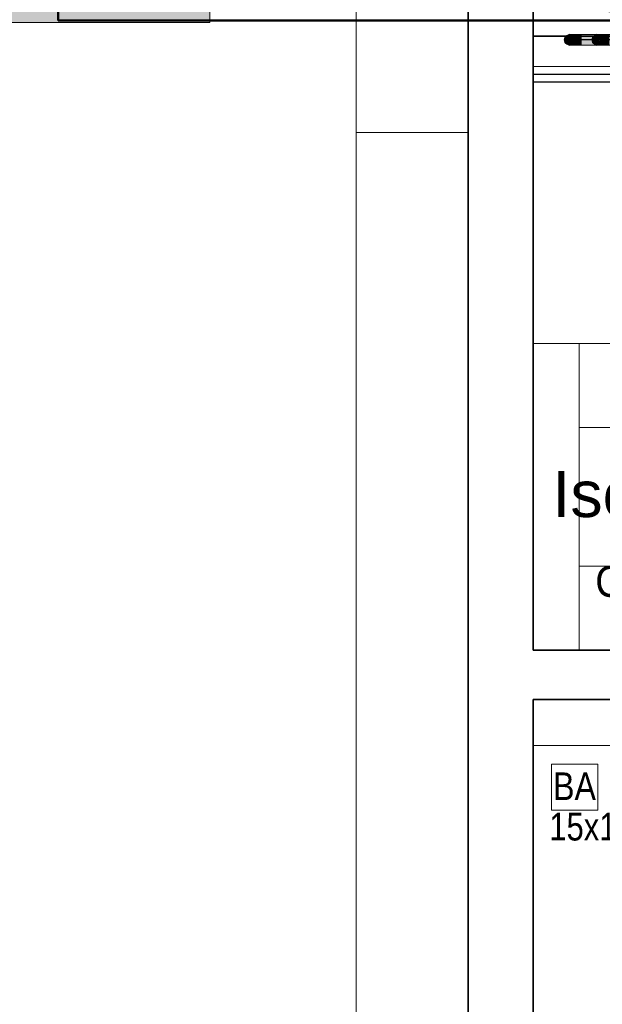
# Model space of a CAD drawing. Extents: x -297 to 573, y -46 to 548.
# Tile 11 of 188: x -72 to -34, y 170 to 234. Entities that reach past the tile are written whole.
import ezdxf
from ezdxf.lldxf.tags import DXFTag

# ---------------------------------------------------------------- set-up
doc = ezdxf.new("R2010")
doc.units = 0
doc.linetypes.add('_Hiddenline_', pattern=[3, 2, -1])
doc.layers.get('0').update_dxf_attribs({"lineweight": 35})
for name, color, linetype, lineweight in [('5_EG-BESTAND', 7, 'Continuous', 25), ('5_EG-HLSE', 7, 'Continuous', 25), ('5_EG-NEU', 7, 'Continuous', 25), ('H_Heizkoerpertext', 7, 'Continuous', 35)]:
    doc.layers.add(name, color=color, linetype=linetype, lineweight=lineweight)
for name, color, linetype, lineweight, true_color in [('A_Vorwand', 1, 'Continuous', 25, 0xff0000), ('A_Wandschlitz', 1, 'Continuous', 35, 0xff0000), ('H_Heizkoerper', 1, 'Continuous', 35, 0xff0000), ('H_Heizkoerperflaeche', 7, 'Continuous', 35, 0xc0c0c0), ('H_Ruecklauf', 5, 'Continuous', 35, 0x0000ff), ('H_Ruecklauf_Beschriftung_EG', 5, 'Continuous', 18, 0x0000ff), ('H_Vorlauf', 1, 'Continuous', 35, 0xff0000), ('Rohrleitung', 1, 'Continuous', 5, 0xff0000), ('Rohrleitung-Shading', 1, 'Continuous', 5, 0xff0000), ('X_Geometrie-A07ALD4P1N', 3, 'Continuous', 50, 0x00ff00), ('X_Text', 2, 'Continuous', 35, 0xffff00)]:
    doc.layers.add(name, color=color, linetype=linetype, lineweight=lineweight, true_color=true_color)
doc.styles.get("Standard").update_dxf_attribs({"font": 'arial.ttf'})
tags = doc.linetypes.add('PUNKT2_S9', pattern=[0.0005, 0, -0.0005]).pattern_tags.tags
tags[6:7] = [DXFTag(74, 4), DXFTag(75, 0), DXFTag(340, '0'), DXFTag(46, 1.0), DXFTag(50, 0.0), DXFTag(44, 0.0), DXFTag(45, 0.0)]
tags[4:5] = [DXFTag(74, 4), DXFTag(75, 0), DXFTag(340, '0'), DXFTag(46, 1.0), DXFTag(50, 0.0), DXFTag(44, 0.0), DXFTag(45, 0.0)]
tags = doc.linetypes.add('STRICHPUNKT2', pattern=[12.7, 6.35, -3.175, 0, -3.175]).pattern_tags.tags
tags[10:11] = [DXFTag(74, 4), DXFTag(75, 0), DXFTag(340, '0'), DXFTag(46, 0.0), DXFTag(50, 0.0), DXFTag(44, 0.0), DXFTag(45, 0.0)]
tags[8:9] = [DXFTag(74, 4), DXFTag(75, 0), DXFTag(340, '0'), DXFTag(46, 0.0), DXFTag(50, 0.0), DXFTag(44, 0.0), DXFTag(45, 0.0)]
tags[6:7] = [DXFTag(74, 4), DXFTag(75, 0), DXFTag(340, '0'), DXFTag(46, 0.0), DXFTag(50, 0.0), DXFTag(44, 0.0), DXFTag(45, 0.0)]
tags[4:5] = [DXFTag(74, 4), DXFTag(75, 0), DXFTag(340, '0'), DXFTag(46, 0.0), DXFTag(50, 0.0), DXFTag(44, 0.0), DXFTag(45, 0.0)]

# ---------------------------------------------------------------- blocks, each defined once
blk = doc.blocks.new('Shading-A07ALD3V1N', base_point=(-35.408, 232.694))
at = {"layer": 'Rohrleitung-Shading', "color": 16, "true_color": 0x8b0000}
for points in [[(-36.156, 233.019), (-36.157, 233.031), (-36.168, 233.031)], [(-36.057, 232.943), (-36.142, 233.031), (-36.157, 233.031)], [(-36.076, 232.96), (-36.088, 232.96), (-36.157, 233.031)], [(-36.145, 233.019), (-36.156, 233.019), (-36.157, 233.031)], [(-36.088, 232.96), (-36.145, 233.019), (-36.156, 233.019)], [(-36.088, 232.96), (-36.097, 232.96), (-36.156, 233.019)], [(-35.831, 232.694), (-36.088, 232.96), (-36.097, 232.96)], [(-36.069, 232.943), (-36.076, 232.96), (-36.088, 232.96)], [(-36.012, 232.882), (-35.998, 232.882), (-36.088, 232.96)], [(-36.057, 232.943), (-36.069, 232.943), (-36.076, 232.96)], [(-35.998, 232.882), (-36.057, 232.943), (-36.069, 232.943)], [(-35.831, 232.694), (-35.817, 232.694), (-36.012, 232.882)], [(-35.817, 232.694), (-36.012, 232.882), (-35.998, 232.882)], [(-36.168, 232.357), (-36.142, 232.357), (-35.831, 232.694)], [(-36.142, 232.357), (-35.831, 232.694), (-35.817, 232.694)]]:
    blk.add_solid(points, dxfattribs=at)
at = {"layer": 'Rohrleitung-Shading', "color": 14, "true_color": 0xa20000}
for points in [[(-36.057, 232.943), (-36.066, 233.031), (-36.142, 233.031)], [(-35.99, 232.943), (-36.057, 232.943), (-36.066, 233.031)], [(-35.897, 232.835), (-35.99, 232.943), (-36.057, 232.943)], [(-35.966, 232.882), (-35.998, 232.882), (-36.057, 232.943)], [(-35.925, 232.835), (-35.966, 232.882), (-35.998, 232.882)], [(-35.862, 232.795), (-35.914, 232.795), (-35.998, 232.882)], [(-35.897, 232.835), (-35.925, 232.835), (-35.966, 232.882)], [(-36.142, 232.357), (-36.066, 232.357), (-35.831, 232.679)], [(-36.066, 232.357), (-35.831, 232.679), (-35.787, 232.679)], [(-35.862, 232.795), (-35.897, 232.835), (-35.925, 232.835)], [(-35.815, 232.741), (-35.862, 232.795), (-35.914, 232.795)], [(-35.862, 232.741), (-35.815, 232.741), (-35.914, 232.795)], [(-35.817, 232.694), (-35.775, 232.694), (-35.862, 232.741)], [(-35.775, 232.694), (-35.862, 232.741), (-35.815, 232.741)], [(-35.831, 232.679), (-35.787, 232.679), (-35.817, 232.694)], [(-35.787, 232.679), (-35.775, 232.694), (-35.817, 232.694)]]:
    blk.add_solid(points, dxfattribs=at)
at = {"layer": 'Rohrleitung-Shading', "color": 12, "true_color": 0xb60000}
for points in [[(-35.897, 232.835), (-35.946, 233.031), (-36.066, 233.031)], [(-35.807, 232.835), (-35.897, 232.835), (-35.946, 233.031)], [(-36.066, 232.357), (-35.946, 232.357), (-35.815, 232.647)], [(-35.946, 232.357), (-35.815, 232.647), (-35.74, 232.647)], [(-35.759, 232.767), (-35.807, 232.835), (-35.897, 232.835)], [(-35.816, 232.795), (-35.862, 232.795), (-35.897, 232.835)], [(-35.798, 232.767), (-35.816, 232.795), (-35.862, 232.795)], [(-35.74, 232.741), (-35.815, 232.741), (-35.862, 232.795)], [(-35.759, 232.767), (-35.798, 232.767), (-35.816, 232.795)], [(-35.718, 232.709), (-35.74, 232.741), (-35.815, 232.741)], [(-35.718, 232.709), (-35.787, 232.709), (-35.815, 232.741)], [(-35.815, 232.647), (-35.74, 232.647), (-35.787, 232.679)], [(-35.74, 232.741), (-35.759, 232.767), (-35.798, 232.767)], [(-35.707, 232.694), (-35.718, 232.709), (-35.787, 232.709)], [(-35.775, 232.694), (-35.707, 232.694), (-35.787, 232.709)], [(-35.718, 232.679), (-35.787, 232.679), (-35.775, 232.694)], [(-35.74, 232.647), (-35.718, 232.679), (-35.787, 232.679)], [(-35.718, 232.679), (-35.707, 232.694), (-35.775, 232.694)]]:
    blk.add_solid(points, dxfattribs=at)
at = {"layer": 'Rohrleitung-Shading', "color": 12, "true_color": 0xc70000}
for points in [[(-35.759, 232.767), (-35.788, 233.031), (-35.946, 233.031)], [(-35.656, 232.767), (-35.759, 232.767), (-35.788, 233.031)], [(-35.946, 232.357), (-35.788, 232.357), (-35.779, 232.593)], [(-35.788, 232.357), (-35.779, 232.593), (-35.67, 232.593)], [(-35.779, 232.593), (-35.67, 232.593), (-35.74, 232.647)], [(-35.635, 232.725), (-35.656, 232.767), (-35.759, 232.767)], [(-35.684, 232.741), (-35.74, 232.741), (-35.759, 232.767)], [(-35.682, 232.725), (-35.684, 232.741), (-35.74, 232.741)], [(-35.627, 232.709), (-35.718, 232.709), (-35.74, 232.741)], [(-35.643, 232.647), (-35.74, 232.647), (-35.718, 232.679)], [(-35.67, 232.593), (-35.643, 232.647), (-35.74, 232.647)], [(-35.62, 232.694), (-35.627, 232.709), (-35.718, 232.709)], [(-35.707, 232.694), (-35.62, 232.694), (-35.718, 232.709)], [(-35.627, 232.679), (-35.718, 232.679), (-35.62, 232.694)], [(-35.718, 232.679), (-35.62, 232.694), (-35.707, 232.694)], [(-35.643, 232.647), (-35.627, 232.679), (-35.718, 232.679)], [(-35.635, 232.725), (-35.682, 232.725), (-35.684, 232.741)], [(-35.627, 232.709), (-35.635, 232.725), (-35.682, 232.725)]]:
    blk.add_solid(points, dxfattribs=at)
at = {"layer": 'Rohrleitung-Shading', "color": 12, "true_color": 0xd30000}
for points in [[(-35.635, 232.725), (-35.605, 233.031), (-35.788, 233.031)], [(-35.526, 232.725), (-35.635, 232.725), (-35.605, 233.031)], [(-35.788, 232.357), (-35.605, 232.357), (-35.713, 232.507)], [(-35.713, 232.507), (-35.566, 232.507), (-35.67, 232.593)], [(-35.605, 232.357), (-35.713, 232.507), (-35.566, 232.507)], [(-35.544, 232.593), (-35.67, 232.593), (-35.518, 232.694)], [(-35.67, 232.593), (-35.518, 232.694), (-35.62, 232.694)], [(-35.566, 232.507), (-35.544, 232.593), (-35.67, 232.593)], [(-35.52, 232.702), (-35.526, 232.725), (-35.635, 232.725)], [(-35.558, 232.709), (-35.627, 232.709), (-35.635, 232.725)], [(-35.572, 232.702), (-35.558, 232.709), (-35.627, 232.709)], [(-35.62, 232.694), (-35.518, 232.694), (-35.627, 232.709)], [(-35.52, 232.702), (-35.572, 232.702), (-35.558, 232.709)], [(-35.518, 232.694), (-35.52, 232.702), (-35.572, 232.702)]]:
    blk.add_solid(points, dxfattribs=at)
at = {"layer": 'Rohrleitung-Shading', "color": 12, "true_color": 0xd90000}
for points in [[(-35.52, 232.702), (-35.408, 233.031), (-35.605, 233.031)], [(-35.408, 232.702), (-35.52, 232.702), (-35.408, 233.031)], [(-35.605, 232.357), (-35.408, 232.357), (-35.518, 232.694)], [(-35.408, 232.694), (-35.408, 232.702), (-35.52, 232.702)], [(-35.518, 232.694), (-35.408, 232.694), (-35.52, 232.702)], [(-35.408, 232.357), (-35.518, 232.694), (-35.408, 232.694)]]:
    blk.add_solid(points, dxfattribs=at)
blk = doc.blocks.new('Shading-A07ALD3X1N', base_point=(-35.408, 233.031))
at = {"layer": 'Rohrleitung-Shading', "color": 12, "true_color": 0xd90000}
for points in [[(-35.408, 232.694), (-28.973, 232.694), (-35.408, 233.031)], [(-28.973, 232.694), (-35.408, 233.031), (-28.973, 233.031)], [(-35.408, 232.357), (-28.973, 232.357), (-35.408, 232.694)], [(-28.973, 232.357), (-35.408, 232.694), (-28.973, 232.694)]]:
    blk.add_solid(points, dxfattribs=at)
blk = doc.blocks.new('Shading-A07ALD3Z1N', base_point=(-33.608, 232.694))
at = {"layer": 'Rohrleitung-Shading', "color": 16, "true_color": 0x8b0000}
for points in [[(-34.356, 233.019), (-34.342, 233.031), (-34.368, 233.031)], [(-34.33, 233.019), (-34.356, 233.019), (-34.342, 233.031)], [(-34.198, 232.882), (-34.33, 233.019), (-34.356, 233.019)], [(-34.198, 232.882), (-34.219, 232.882), (-34.356, 233.019)], [(-34.114, 232.795), (-34.198, 232.882), (-34.219, 232.882)], [(-34.132, 232.795), (-34.114, 232.795), (-34.219, 232.882)], [(-34.368, 232.357), (-34.342, 232.357), (-34.031, 232.694)], [(-34.342, 232.357), (-34.031, 232.694), (-34.017, 232.694)], [(-34.031, 232.694), (-34.017, 232.694), (-34.132, 232.795)], [(-34.017, 232.694), (-34.132, 232.795), (-34.114, 232.795)]]:
    blk.add_solid(points, dxfattribs=at)
at = {"layer": 'Rohrleitung-Shading', "color": 14, "true_color": 0xa20000}
for points in [[(-34.198, 232.882), (-34.266, 233.031), (-34.342, 233.031)], [(-34.137, 232.882), (-34.198, 232.882), (-34.266, 233.031)], [(-34.062, 232.795), (-34.137, 232.882), (-34.198, 232.882)], [(-34.062, 232.795), (-34.114, 232.795), (-34.198, 232.882)], [(-34.342, 232.357), (-34.266, 232.357), (-34.031, 232.679)], [(-34.266, 232.357), (-34.031, 232.679), (-33.987, 232.679)], [(-34.015, 232.741), (-34.062, 232.795), (-34.114, 232.795)], [(-34.015, 232.741), (-34.062, 232.741), (-34.114, 232.795)], [(-33.987, 232.709), (-34.015, 232.741), (-34.062, 232.741)], [(-34.031, 232.709), (-33.987, 232.709), (-34.062, 232.741)], [(-34.017, 232.694), (-33.975, 232.694), (-34.031, 232.709)], [(-33.975, 232.694), (-34.031, 232.709), (-33.987, 232.709)], [(-34.031, 232.679), (-33.987, 232.679), (-34.017, 232.694)], [(-33.987, 232.679), (-33.975, 232.694), (-34.017, 232.694)]]:
    blk.add_solid(points, dxfattribs=at)
at = {"layer": 'Rohrleitung-Shading', "color": 12, "true_color": 0xb60000}
for points in [[(-34.062, 232.795), (-34.146, 233.031), (-34.266, 233.031)], [(-33.979, 232.795), (-34.062, 232.795), (-34.146, 233.031)], [(-34.266, 232.357), (-34.146, 232.357), (-34.015, 232.647)], [(-34.146, 232.357), (-34.015, 232.647), (-33.94, 232.647)], [(-33.94, 232.741), (-33.979, 232.795), (-34.062, 232.795)], [(-33.94, 232.741), (-34.015, 232.741), (-34.062, 232.795)], [(-33.918, 232.709), (-33.94, 232.741), (-34.015, 232.741)], [(-33.918, 232.709), (-33.987, 232.709), (-34.015, 232.741)], [(-34.015, 232.647), (-33.94, 232.647), (-33.987, 232.679)], [(-33.907, 232.694), (-33.918, 232.709), (-33.987, 232.709)], [(-33.975, 232.694), (-33.907, 232.694), (-33.987, 232.709)], [(-33.918, 232.679), (-33.987, 232.679), (-33.975, 232.694)], [(-33.94, 232.647), (-33.918, 232.679), (-33.987, 232.679)], [(-33.918, 232.679), (-33.907, 232.694), (-33.975, 232.694)]]:
    blk.add_solid(points, dxfattribs=at)
at = {"layer": 'Rohrleitung-Shading', "color": 12, "true_color": 0xc70000}
for points in [[(-33.94, 232.741), (-33.988, 233.031), (-34.146, 233.031)], [(-33.843, 232.741), (-33.94, 232.741), (-33.988, 233.031)], [(-34.146, 232.357), (-33.988, 232.357), (-33.979, 232.593)], [(-33.988, 232.357), (-33.979, 232.593), (-33.87, 232.593)], [(-33.979, 232.593), (-33.87, 232.593), (-33.94, 232.647)], [(-33.827, 232.709), (-33.843, 232.741), (-33.94, 232.741)], [(-33.827, 232.709), (-33.918, 232.709), (-33.94, 232.741)], [(-33.843, 232.647), (-33.94, 232.647), (-33.82, 232.694)], [(-33.94, 232.647), (-33.82, 232.694), (-33.907, 232.694)], [(-33.87, 232.593), (-33.843, 232.647), (-33.94, 232.647)], [(-33.82, 232.694), (-33.827, 232.709), (-33.918, 232.709)], [(-33.907, 232.694), (-33.82, 232.694), (-33.918, 232.709)]]:
    blk.add_solid(points, dxfattribs=at)
at = {"layer": 'Rohrleitung-Shading', "color": 12, "true_color": 0xd30000}
for points in [[(-33.827, 232.709), (-33.805, 233.031), (-33.988, 233.031)], [(-33.722, 232.709), (-33.827, 232.709), (-33.805, 233.031)], [(-33.988, 232.357), (-33.805, 232.357), (-33.82, 232.694)], [(-33.718, 232.694), (-33.722, 232.709), (-33.827, 232.709)], [(-33.82, 232.694), (-33.718, 232.694), (-33.827, 232.709)], [(-33.805, 232.357), (-33.82, 232.694), (-33.718, 232.694)]]:
    blk.add_solid(points, dxfattribs=at)
at = {"layer": 'Rohrleitung-Shading', "color": 12, "true_color": 0xd90000}
for points in [[(-33.718, 232.694), (-33.608, 232.694), (-33.805, 233.031)], [(-33.608, 232.694), (-33.805, 233.031), (-33.608, 233.031)], [(-33.805, 232.357), (-33.608, 232.357), (-33.718, 232.694)], [(-33.608, 232.357), (-33.718, 232.694), (-33.608, 232.694)]]:
    blk.add_solid(points, dxfattribs=at)
blk = doc.blocks.new('Shading-A07ALD4F1N', base_point=(-34.031, 232.694))
at = {"layer": 'Rohrleitung-Shading', "color": 1, "true_color": 0xff0000}
for points in [[(-34.242, 232.781), (-34.694, 232.781), (-34.438, 232.863)], [(-34.694, 232.781), (-34.438, 232.863), (-34.66, 232.863)], [(-34.438, 232.863), (-34.66, 232.863), (-34.606, 232.933)], [(-34.342, 232.933), (-34.606, 232.933), (-34.412, 232.986)], [(-34.606, 232.933), (-34.412, 232.986), (-34.537, 232.986)], [(-34.031, 232.694), (-34.342, 232.933), (-34.606, 232.933)], [(-34.412, 232.986), (-34.537, 232.986), (-34.455, 233.02)], [(-34.281, 233.02), (-34.455, 233.02), (-34.368, 233.031)], [(-34.031, 232.694), (-34.281, 233.02), (-34.455, 233.02)], [(-34.2, 232.986), (-34.255, 232.986), (-34.281, 233.02)], [(-34.214, 232.933), (-34.2, 232.986), (-34.255, 232.986)], [(-34.13, 232.933), (-34.214, 232.933), (-34.2, 232.986)], [(-34.031, 232.694), (-34.13, 232.933), (-34.214, 232.933)], [(-34.076, 232.863), (-34.101, 232.863), (-34.13, 232.933)], [(-34.067, 232.781), (-34.076, 232.863), (-34.101, 232.863)], [(-34.043, 232.781), (-34.067, 232.781), (-34.076, 232.863)], [(-34.031, 232.694), (-34.705, 232.694), (-34.694, 232.781)], [(-34.694, 232.607), (-34.031, 232.694), (-34.705, 232.694)], [(-34.031, 232.694), (-34.242, 232.781), (-34.694, 232.781)], [(-34.242, 232.607), (-34.694, 232.607), (-34.031, 232.694)], [(-34.66, 232.526), (-34.242, 232.607), (-34.694, 232.607)], [(-34.438, 232.526), (-34.66, 232.526), (-34.242, 232.607)], [(-34.606, 232.456), (-34.438, 232.526), (-34.66, 232.526)], [(-34.342, 232.456), (-34.606, 232.456), (-34.031, 232.694)], [(-34.537, 232.402), (-34.342, 232.456), (-34.606, 232.456)], [(-34.412, 232.402), (-34.537, 232.402), (-34.342, 232.456)], [(-34.455, 232.369), (-34.412, 232.402), (-34.537, 232.402)], [(-34.281, 232.369), (-34.455, 232.369), (-34.031, 232.694)], [(-34.368, 232.357), (-34.281, 232.369), (-34.455, 232.369)], [(-34.281, 232.369), (-34.2, 232.402), (-34.255, 232.402)], [(-34.2, 232.402), (-34.255, 232.402), (-34.13, 232.456)], [(-34.255, 232.402), (-34.13, 232.456), (-34.214, 232.456)], [(-34.13, 232.456), (-34.214, 232.456), (-34.031, 232.694)], [(-34.13, 232.456), (-34.076, 232.526), (-34.101, 232.526)], [(-34.076, 232.526), (-34.101, 232.526), (-34.043, 232.607)], [(-34.101, 232.526), (-34.043, 232.607), (-34.067, 232.607)], [(-34.031, 232.694), (-34.043, 232.781), (-34.067, 232.781)], [(-34.043, 232.607), (-34.067, 232.607), (-34.031, 232.694)]]:
    blk.add_solid(points, dxfattribs=at)
blk = doc.blocks.new('Shading-A07ALD4H1N', base_point=(-35.831, 232.694))
at = {"layer": 'Rohrleitung-Shading', "color": 1, "true_color": 0xff0000}
for points in [[(-36.042, 232.781), (-36.494, 232.781), (-36.238, 232.863)], [(-36.494, 232.781), (-36.238, 232.863), (-36.46, 232.863)], [(-36.238, 232.863), (-36.46, 232.863), (-36.406, 232.933)], [(-36.142, 232.933), (-36.406, 232.933), (-36.212, 232.986)], [(-36.406, 232.933), (-36.212, 232.986), (-36.337, 232.986)], [(-35.831, 232.694), (-36.142, 232.933), (-36.406, 232.933)], [(-36.212, 232.986), (-36.337, 232.986), (-36.255, 233.02)], [(-36.081, 233.02), (-36.255, 233.02), (-36.168, 233.031)], [(-35.831, 232.694), (-36.081, 233.02), (-36.255, 233.02)], [(-36, 232.986), (-36.055, 232.986), (-36.081, 233.02)], [(-36.014, 232.933), (-36, 232.986), (-36.055, 232.986)], [(-35.93, 232.933), (-36.014, 232.933), (-36, 232.986)], [(-35.831, 232.694), (-35.93, 232.933), (-36.014, 232.933)], [(-35.876, 232.863), (-35.901, 232.863), (-35.93, 232.933)], [(-35.867, 232.781), (-35.876, 232.863), (-35.901, 232.863)], [(-35.843, 232.781), (-35.867, 232.781), (-35.876, 232.863)], [(-35.831, 232.694), (-36.505, 232.694), (-36.494, 232.781)], [(-36.494, 232.607), (-35.831, 232.694), (-36.505, 232.694)], [(-35.831, 232.694), (-36.042, 232.781), (-36.494, 232.781)], [(-36.042, 232.607), (-36.494, 232.607), (-35.831, 232.694)], [(-36.46, 232.526), (-36.042, 232.607), (-36.494, 232.607)], [(-36.238, 232.526), (-36.46, 232.526), (-36.042, 232.607)], [(-36.406, 232.456), (-36.238, 232.526), (-36.46, 232.526)], [(-36.142, 232.456), (-36.406, 232.456), (-35.831, 232.694)], [(-36.337, 232.402), (-36.142, 232.456), (-36.406, 232.456)], [(-36.212, 232.402), (-36.337, 232.402), (-36.142, 232.456)], [(-36.255, 232.369), (-36.212, 232.402), (-36.337, 232.402)], [(-36.081, 232.369), (-36.255, 232.369), (-35.831, 232.694)], [(-36.168, 232.357), (-36.081, 232.369), (-36.255, 232.369)], [(-36.081, 232.369), (-36, 232.402), (-36.055, 232.402)], [(-36, 232.402), (-36.055, 232.402), (-35.93, 232.456)], [(-36.055, 232.402), (-35.93, 232.456), (-36.014, 232.456)], [(-35.93, 232.456), (-36.014, 232.456), (-35.831, 232.694)], [(-35.93, 232.456), (-35.876, 232.526), (-35.901, 232.526)], [(-35.876, 232.526), (-35.901, 232.526), (-35.843, 232.607)], [(-35.901, 232.526), (-35.843, 232.607), (-35.867, 232.607)], [(-35.831, 232.694), (-35.843, 232.781), (-35.867, 232.781)], [(-35.843, 232.607), (-35.867, 232.607), (-35.831, 232.694)]]:
    blk.add_solid(points, dxfattribs=at)
blk = doc.blocks.new('Referenz-A07ALD4Q1N', base_point=(-101.907, -12.836))
at = {"layer": '5_EG-BESTAND', "color": 0, "linetype": 'PUNKT2_S9', "lineweight": 13, "ltscale": 0.13}
for p, q in [((-50.018, 226.68), (-50.018, 472.609)), ((-50.018, 26.629), (-50.018, 233.959)), ((-42.746, 226.68), (-50.018, 226.68))]:
    blk.add_line(p, q, dxfattribs=at)
at = {"layer": '5_EG-BESTAND', "color": 0, "lineweight": 35}
for p, q in [((-42.746, 233.959), (-42.746, 262.462)), ((-8.281, 233.959), (-42.746, 233.959)), ((-42.736, 233.959), (-42.746, 33.31)), ((-38.525, 233.959), (-42.736, 233.959)), ((-38.525, 193.038), (-38.525, 233.959)), ((34.102, 193.038), (-38.525, 193.038)), ((34.151, 189.839), (-38.525, 189.839)), ((-38.525, 189.839), (-38.525, 112.322))]:
    blk.add_line(p, q, dxfattribs=at)
at = {"layer": '5_EG-HLSE', "color": 0, "lineweight": 13}
for p, q in [((-35.525, 207.498), (-28.525, 207.498)), ((-28.525, 198.498), (-35.525, 198.498)), ((-37.325, 185.639), (-34.325, 185.639)), ((-37.325, 182.639), (-37.325, 185.639)), ((-34.325, 185.639), (-34.325, 185.639)), ((-34.325, 185.639), (-34.325, 182.639)), ((-34.325, 182.639), (-37.325, 182.639)), ((-37.325, 182.639), (-37.325, 182.639)), ((-34.325, 182.639), (-34.325, 182.639))]:
    blk.add_line(p, q, dxfattribs=at)
at = {"layer": '5_EG-NEU', "color": 0, "lineweight": 13}
for p, q in [((-13.271, 230.959), (-38.525, 230.959)), ((-31.271, 212.959), (-38.525, 212.959)), ((-35.525, 212.959), (-35.525, 193.038)), ((-38.525, 186.839), (3.475, 186.839))]:
    blk.add_line(p, q, dxfattribs=at)
at = {"layer": 'X_Geometrie-A07ALD4P1N', "color": 0, "linetype": 'Continuous', "ltscale": 0.5}
for p, q in [((-69.384, 321.008), (-69.384, 233.959)), ((-69.384, 233.959), (27.716, 233.959))]:
    blk.add_line(p, q, dxfattribs=at)
at = {"layer": '5_EG-HLSE', "color": 0, "lineweight": 18, "char_height": 1.8, "attachment_point": 1}
for s, insert in [('{\\W0.83;\\fArial;BA}', (-37.225, 185.099)), ('{\\W0.8;\\fArial;15x15}', (-37.471, 182.474))]:
    blk.add_mtext(s, dxfattribs=dict(at, insert=insert))
blk = doc.blocks.new('Heizkörper-A07ALD5C1N', base_point=(-35.886, 192.439))
at = {"color": 0, "linetype": 'ByBlock', "lineweight": -2, "ltscale": 0.35}
for p, q in [((-26.011, 193.838), (-26.011, 195.838)), ((-26.011, 195.838), (-14.971, 195.838)), ((-14.971, 195.838), (-14.971, 193.838)), ((-14.971, 193.838), (-26.011, 193.838))]:
    blk.add_line(p, q, dxfattribs=at)
at = {"layer": 'H_Heizkoerperflaeche', "linetype": 'ByBlock', "lineweight": -2, "ltscale": 0.35}
for points in [[(-26.011, 193.838), (-14.971, 193.838), (-26.011, 195.838)], [(-14.971, 193.838), (-26.011, 195.838), (-14.971, 195.838)]]:
    blk.add_solid(points, dxfattribs=at)
at = {"layer": 'H_Ruecklauf', "linetype": 'ByBlock', "lineweight": -2, "ltscale": 0.35}
for p, q in [((-14.971, 194.838), (-14.071, 194.838)), ((-14.17, 194.851), (-14.171, 194.838)), ((-14.171, 194.838), (-14.17, 194.825)), ((-14.168, 194.864), (-14.17, 194.851)), ((-14.17, 194.825), (-14.168, 194.812)), ((-14.164, 194.876), (-14.168, 194.864)), ((-14.168, 194.812), (-14.164, 194.8)), ((-14.158, 194.888), (-14.164, 194.876)), ((-14.164, 194.8), (-14.158, 194.788)), ((-14.151, 194.899), (-14.158, 194.888)), ((-14.158, 194.788), (-14.151, 194.777)), ((-14.142, 194.909), (-14.151, 194.899)), ((-14.151, 194.777), (-14.142, 194.768)), ((-14.132, 194.918), (-14.142, 194.909)), ((-14.142, 194.768), (-14.132, 194.759)), ((-14.121, 194.925), (-14.132, 194.918)), ((-14.132, 194.759), (-14.121, 194.752)), ((-14.11, 194.931), (-14.121, 194.925)), ((-14.121, 194.752), (-14.11, 194.746)), ((-14.097, 194.935), (-14.11, 194.931)), ((-14.11, 194.746), (-14.097, 194.742)), ((-14.084, 194.937), (-14.097, 194.935)), ((-14.097, 194.742), (-14.084, 194.739)), ((-14.071, 194.938), (-14.084, 194.937)), ((-14.084, 194.739), (-14.071, 194.738)), ((-14.058, 194.937), (-14.071, 194.938)), ((-14.071, 194.738), (-14.058, 194.739)), ((-14.045, 194.935), (-14.058, 194.937)), ((-14.058, 194.739), (-14.045, 194.742)), ((-14.033, 194.931), (-14.045, 194.935)), ((-14.045, 194.742), (-14.033, 194.746)), ((-14.021, 194.925), (-14.033, 194.931)), ((-14.033, 194.746), (-14.021, 194.752)), ((-14.01, 194.918), (-14.021, 194.925)), ((-14.021, 194.752), (-14.01, 194.759)), ((-14.001, 194.909), (-14.01, 194.918)), ((-14.01, 194.759), (-14.001, 194.768)), ((-13.992, 194.899), (-14.001, 194.909)), ((-14.001, 194.768), (-13.992, 194.777)), ((-13.985, 194.888), (-13.992, 194.899)), ((-13.992, 194.777), (-13.985, 194.788)), ((-13.979, 194.876), (-13.985, 194.888)), ((-13.985, 194.788), (-13.979, 194.8)), ((-13.975, 194.864), (-13.979, 194.876)), ((-13.979, 194.8), (-13.975, 194.812)), ((-13.972, 194.851), (-13.975, 194.864)), ((-13.975, 194.812), (-13.972, 194.825)), ((-13.971, 194.838), (-13.972, 194.851)), ((-13.972, 194.825), (-13.971, 194.838))]:
    blk.add_line(p, q, dxfattribs=at)
at = {"layer": 'H_Vorlauf', "color": 0, "linetype": 'ByBlock', "lineweight": -2, "ltscale": 0.35}
for p, q in [((-27.211, 195.638), (-26.411, 195.638)), ((-27.094, 195.121), (-27.129, 195.082)), ((-27.055, 195.156), (-27.094, 195.121)), ((-27.011, 195.185), (-27.055, 195.156)), ((-26.964, 195.208), (-27.011, 195.185)), ((-26.915, 195.225), (-26.964, 195.208)), ((-26.926, 195.115), (-26.961, 195.098)), ((-26.889, 195.128), (-26.926, 195.115)), ((-26.864, 195.235), (-26.915, 195.225)), ((-26.85, 195.136), (-26.889, 195.128)), ((-26.811, 195.238), (-26.864, 195.235)), ((-26.811, 195.138), (-26.85, 195.136)), ((-26.811, 195.238), (-26.811, 195.638)), ((-26.759, 195.235), (-26.811, 195.238)), ((-26.772, 195.136), (-26.811, 195.138)), ((-26.734, 195.128), (-26.772, 195.136)), ((-26.708, 195.225), (-26.759, 195.235)), ((-26.697, 195.115), (-26.734, 195.128)), ((-26.658, 195.208), (-26.708, 195.225)), ((-26.661, 195.098), (-26.697, 195.115)), ((-26.611, 195.185), (-26.658, 195.208)), ((-26.568, 195.156), (-26.611, 195.185)), ((-26.528, 195.121), (-26.568, 195.156)), ((-26.494, 195.082), (-26.528, 195.121)), ((-26.011, 194.838), (-27.611, 194.838)), ((-27.208, 194.89), (-27.211, 194.838)), ((-27.211, 194.838), (-27.208, 194.786)), ((-27.198, 194.942), (-27.208, 194.89)), ((-27.208, 194.786), (-27.198, 194.735)), ((-27.181, 194.991), (-27.198, 194.942)), ((-27.198, 194.735), (-27.181, 194.685)), ((-27.158, 195.038), (-27.181, 194.991)), ((-27.181, 194.685), (-27.158, 194.638)), ((-27.129, 195.082), (-27.158, 195.038)), ((-27.158, 194.638), (-27.129, 194.595)), ((-27.129, 194.595), (-27.094, 194.555)), ((-27.109, 194.877), (-27.111, 194.838)), ((-27.111, 194.838), (-27.109, 194.799)), ((-27.101, 194.916), (-27.109, 194.877)), ((-27.109, 194.799), (-27.101, 194.761)), ((-27.088, 194.953), (-27.101, 194.916)), ((-27.101, 194.761), (-27.088, 194.723)), ((-27.094, 194.555), (-27.055, 194.521)), ((-27.071, 194.988), (-27.088, 194.953)), ((-27.088, 194.723), (-27.071, 194.688)), ((-27.049, 195.021), (-27.071, 194.988)), ((-27.071, 194.688), (-27.049, 194.656)), ((-27.055, 194.521), (-27.011, 194.492)), ((-27.023, 195.05), (-27.049, 195.021)), ((-27.049, 194.656), (-27.023, 194.626)), ((-26.994, 195.076), (-27.023, 195.05)), ((-27.023, 194.626), (-26.994, 194.6)), ((-27.01, 194.864), (-27.011, 194.838)), ((-27.011, 194.838), (-27.01, 194.812)), ((-27.011, 194.492), (-26.964, 194.469)), ((-27.005, 194.89), (-27.01, 194.864)), ((-27.01, 194.812), (-27.005, 194.786)), ((-26.996, 194.915), (-27.005, 194.89)), ((-27.005, 194.786), (-26.996, 194.762)), ((-26.985, 194.938), (-26.996, 194.915)), ((-26.996, 194.762), (-26.985, 194.738)), ((-26.961, 195.098), (-26.994, 195.076)), ((-26.994, 194.6), (-26.961, 194.578)), ((-26.97, 194.96), (-26.985, 194.938)), ((-26.985, 194.738), (-26.97, 194.716)), ((-26.953, 194.98), (-26.97, 194.96)), ((-26.97, 194.716), (-26.953, 194.697)), ((-26.961, 194.578), (-26.926, 194.561)), ((-26.933, 194.997), (-26.953, 194.98)), ((-26.953, 194.697), (-26.933, 194.68)), ((-26.911, 195.011), (-26.933, 194.997)), ((-26.933, 194.68), (-26.911, 194.665)), ((-26.926, 194.561), (-26.889, 194.548)), ((-26.888, 195.023), (-26.911, 195.011)), ((-26.91, 194.851), (-26.911, 194.838)), ((-26.911, 194.838), (-26.91, 194.825)), ((-26.911, 194.665), (-26.888, 194.653)), ((-26.908, 194.864), (-26.91, 194.851)), ((-26.91, 194.825), (-26.908, 194.812)), ((-26.904, 194.876), (-26.908, 194.864)), ((-26.908, 194.812), (-26.904, 194.8)), ((-26.898, 194.888), (-26.904, 194.876)), ((-26.904, 194.8), (-26.898, 194.788)), ((-26.891, 194.899), (-26.898, 194.888)), ((-26.898, 194.788), (-26.891, 194.777)), ((-26.882, 194.909), (-26.891, 194.899)), ((-26.891, 194.777), (-26.882, 194.768)), ((-26.889, 194.548), (-26.85, 194.541)), ((-26.863, 195.031), (-26.888, 195.023)), ((-26.888, 194.653), (-26.863, 194.645)), ((-26.872, 194.918), (-26.882, 194.909)), ((-26.882, 194.768), (-26.872, 194.759)), ((-26.861, 194.925), (-26.872, 194.918)), ((-26.872, 194.759), (-26.861, 194.752)), ((-26.837, 195.037), (-26.863, 195.031)), ((-26.863, 194.645), (-26.837, 194.64)), ((-26.85, 194.931), (-26.861, 194.925)), ((-26.861, 194.752), (-26.85, 194.746)), ((-26.837, 194.935), (-26.85, 194.931)), ((-26.85, 194.746), (-26.837, 194.742)), ((-26.85, 194.541), (-26.811, 194.538)), ((-26.811, 195.038), (-26.837, 195.037)), ((-26.824, 194.937), (-26.837, 194.935)), ((-26.837, 194.742), (-26.824, 194.739)), ((-26.837, 194.64), (-26.811, 194.638)), ((-26.811, 194.938), (-26.824, 194.937)), ((-26.824, 194.739), (-26.811, 194.738)), ((-26.785, 195.037), (-26.811, 195.038)), ((-26.798, 194.937), (-26.811, 194.938)), ((-26.811, 194.738), (-26.798, 194.739)), ((-26.811, 194.638), (-26.785, 194.64)), ((-26.811, 194.538), (-26.772, 194.541)), ((-26.785, 194.935), (-26.798, 194.937)), ((-26.798, 194.739), (-26.785, 194.742)), ((-26.76, 195.031), (-26.785, 195.037)), ((-26.773, 194.931), (-26.785, 194.935)), ((-26.785, 194.742), (-26.773, 194.746)), ((-26.785, 194.64), (-26.76, 194.645)), ((-26.761, 194.925), (-26.773, 194.931)), ((-26.773, 194.746), (-26.761, 194.752)), ((-26.772, 194.541), (-26.734, 194.548)), ((-26.75, 194.918), (-26.761, 194.925)), ((-26.761, 194.752), (-26.75, 194.759)), ((-26.735, 195.023), (-26.76, 195.031)), ((-26.76, 194.645), (-26.735, 194.653)), ((-26.741, 194.909), (-26.75, 194.918)), ((-26.75, 194.759), (-26.741, 194.768)), ((-26.732, 194.899), (-26.741, 194.909)), ((-26.741, 194.768), (-26.732, 194.777)), ((-26.711, 195.011), (-26.735, 195.023)), ((-26.735, 194.653), (-26.711, 194.665)), ((-26.734, 194.548), (-26.697, 194.561)), ((-26.725, 194.888), (-26.732, 194.899)), ((-26.732, 194.777), (-26.725, 194.788)), ((-26.719, 194.876), (-26.725, 194.888)), ((-26.725, 194.788), (-26.719, 194.8)), ((-26.715, 194.864), (-26.719, 194.876)), ((-26.719, 194.8), (-26.715, 194.812)), ((-26.712, 194.851), (-26.715, 194.864)), ((-26.715, 194.812), (-26.712, 194.825)), ((-26.711, 194.838), (-26.712, 194.851)), ((-26.712, 194.825), (-26.711, 194.838)), ((-26.69, 194.997), (-26.711, 195.011)), ((-26.711, 194.665), (-26.69, 194.68)), ((-26.697, 194.561), (-26.661, 194.578)), ((-26.67, 194.98), (-26.69, 194.997)), ((-26.69, 194.68), (-26.67, 194.697)), ((-26.653, 194.96), (-26.67, 194.98)), ((-26.67, 194.697), (-26.653, 194.716)), ((-26.629, 195.076), (-26.661, 195.098)), ((-26.661, 194.578), (-26.629, 194.6)), ((-26.658, 194.469), (-26.611, 194.492)), ((-26.638, 194.938), (-26.653, 194.96)), ((-26.653, 194.716), (-26.638, 194.738)), ((-26.627, 194.915), (-26.638, 194.938)), ((-26.638, 194.738), (-26.627, 194.762)), ((-26.599, 195.05), (-26.629, 195.076)), ((-26.629, 194.6), (-26.599, 194.626)), ((-26.618, 194.89), (-26.627, 194.915)), ((-26.627, 194.762), (-26.618, 194.786)), ((-26.613, 194.864), (-26.618, 194.89)), ((-26.618, 194.786), (-26.613, 194.812)), ((-26.611, 194.838), (-26.613, 194.864)), ((-26.613, 194.812), (-26.611, 194.838)), ((-26.611, 194.492), (-26.568, 194.521)), ((-26.573, 195.021), (-26.599, 195.05)), ((-26.599, 194.626), (-26.573, 194.656)), ((-26.552, 194.988), (-26.573, 195.021)), ((-26.573, 194.656), (-26.552, 194.688)), ((-26.568, 194.521), (-26.528, 194.555)), ((-26.534, 194.953), (-26.552, 194.988)), ((-26.552, 194.688), (-26.534, 194.723)), ((-26.522, 194.916), (-26.534, 194.953)), ((-26.534, 194.723), (-26.522, 194.761)), ((-26.528, 194.555), (-26.494, 194.595)), ((-26.514, 194.877), (-26.522, 194.916)), ((-26.522, 194.761), (-26.514, 194.799)), ((-26.511, 194.838), (-26.514, 194.877)), ((-26.514, 194.799), (-26.511, 194.838)), ((-26.465, 195.038), (-26.494, 195.082)), ((-26.494, 194.595), (-26.465, 194.638)), ((-26.442, 194.991), (-26.465, 195.038)), ((-26.465, 194.638), (-26.442, 194.685)), ((-26.425, 194.942), (-26.442, 194.991)), ((-26.442, 194.685), (-26.425, 194.735)), ((-26.415, 194.89), (-26.425, 194.942)), ((-26.425, 194.735), (-26.415, 194.786)), ((-26.411, 194.838), (-26.415, 194.89)), ((-26.415, 194.786), (-26.411, 194.838)), ((-26.964, 194.469), (-26.915, 194.452)), ((-26.915, 194.452), (-26.864, 194.442)), ((-26.864, 194.442), (-26.811, 194.438)), ((-26.811, 194.438), (-26.759, 194.442)), ((-26.759, 194.442), (-26.708, 194.452)), ((-26.708, 194.452), (-26.658, 194.469))]:
    blk.add_line(p, q, dxfattribs=at)
at = {"layer": 'H_Heizkoerpertext', "linetype": 'ByBlock', "lineweight": -2, "ltscale": 0.35, "insert": (-34.486, 198.505), "char_height": 2, "attachment_point": 1}
blk.add_mtext('{\\W0.9;\\fArial;Charleston 2200 552 100}', dxfattribs=at)
blk = doc.blocks.new('Rohrbogen-A07ALDAW1N', base_point=(-34.705, 232.357))
at = {"color": 0, "linetype": 'ByBlock', "lineweight": -2, "ltscale": 0.13}
for p, q in [((-34.694, 232.781), (-34.66, 232.863)), ((-34.66, 232.863), (-34.606, 232.933)), ((-34.606, 232.933), (-34.537, 232.986)), ((-34.537, 232.986), (-34.455, 233.02)), ((-34.455, 233.02), (-34.368, 233.031)), ((-34.368, 233.031), (-34.281, 233.02)), ((-34.342, 233.031), (-34.368, 233.031)), ((-34.266, 233.031), (-34.342, 233.031)), ((-34.281, 233.02), (-34.2, 232.986)), ((-34.146, 233.031), (-34.266, 233.031)), ((-34.2, 232.986), (-34.13, 232.933)), ((-33.988, 233.031), (-34.146, 233.031)), ((-34.13, 232.933), (-34.076, 232.863)), ((-34.076, 232.863), (-34.043, 232.781)), ((-33.805, 233.031), (-33.988, 233.031)), ((-33.608, 233.031), (-33.805, 233.031)), ((-33.608, 233.02), (-33.608, 233.031)), ((-33.608, 232.986), (-33.608, 233.02)), ((-33.608, 232.933), (-33.608, 232.986)), ((-33.608, 232.863), (-33.608, 232.933)), ((-33.608, 232.781), (-33.608, 232.863)), ((-34.705, 232.694), (-34.694, 232.781)), ((-34.694, 232.607), (-34.705, 232.694)), ((-34.66, 232.526), (-34.694, 232.607)), ((-34.606, 232.456), (-34.66, 232.526)), ((-34.537, 232.402), (-34.606, 232.456)), ((-34.455, 232.369), (-34.537, 232.402)), ((-34.368, 232.357), (-34.455, 232.369)), ((-34.281, 232.369), (-34.368, 232.357)), ((-34.342, 232.357), (-34.368, 232.357)), ((-34.266, 232.357), (-34.342, 232.357)), ((-34.2, 232.402), (-34.281, 232.369)), ((-34.146, 232.357), (-34.266, 232.357)), ((-34.13, 232.456), (-34.2, 232.402)), ((-33.988, 232.357), (-34.146, 232.357)), ((-34.076, 232.526), (-34.13, 232.456)), ((-34.043, 232.607), (-34.076, 232.526)), ((-34.043, 232.781), (-34.031, 232.694)), ((-34.031, 232.694), (-34.043, 232.607)), ((-33.805, 232.357), (-33.988, 232.357)), ((-33.608, 232.357), (-33.805, 232.357)), ((-33.608, 232.694), (-33.608, 232.781)), ((-33.608, 232.694), (-33.608, 232.607)), ((-33.608, 232.607), (-33.608, 232.526)), ((-33.608, 232.526), (-33.608, 232.456)), ((-33.608, 232.456), (-33.608, 232.402)), ((-33.608, 232.402), (-33.608, 232.369)), ((-33.608, 232.369), (-33.608, 232.357))]:
    blk.add_line(p, q, dxfattribs=at)
at = {"color": 0, "linetype": 'STRICHPUNKT2', "lineweight": 25, "ltscale": 0.25}
for p, q in [((-34.342, 232.694), (-34.368, 232.694)), ((-34.266, 232.694), (-34.342, 232.694)), ((-34.146, 232.694), (-34.266, 232.694)), ((-33.988, 232.694), (-34.146, 232.694)), ((-33.805, 232.694), (-33.988, 232.694)), ((-33.608, 232.694), (-33.805, 232.694))]:
    blk.add_line(p, q, dxfattribs=at)
blk = doc.blocks.new('Rohrbogen-A07ALDAY1N', base_point=(-36.505, 232.357))
at = {"color": 0, "linetype": 'ByBlock', "lineweight": -2, "ltscale": 0.13}
for p, q in [((-36.494, 232.781), (-36.46, 232.863)), ((-36.46, 232.863), (-36.406, 232.933)), ((-36.406, 232.933), (-36.337, 232.986)), ((-36.337, 232.986), (-36.255, 233.02)), ((-36.255, 233.02), (-36.168, 233.031)), ((-36.168, 233.031), (-36.081, 233.02)), ((-36.142, 233.031), (-36.168, 233.031)), ((-36.066, 233.031), (-36.142, 233.031)), ((-36.081, 233.02), (-36, 232.986)), ((-35.946, 233.031), (-36.066, 233.031)), ((-36, 232.986), (-35.93, 232.933)), ((-35.788, 233.031), (-35.946, 233.031)), ((-35.93, 232.933), (-35.876, 232.863)), ((-35.876, 232.863), (-35.843, 232.781)), ((-35.605, 233.031), (-35.788, 233.031)), ((-35.408, 233.031), (-35.605, 233.031)), ((-35.408, 233.02), (-35.408, 233.031)), ((-35.408, 232.986), (-35.408, 233.02)), ((-35.408, 232.933), (-35.408, 232.986)), ((-35.408, 232.863), (-35.408, 232.933)), ((-35.408, 232.781), (-35.408, 232.863)), ((-36.505, 232.694), (-36.494, 232.781)), ((-36.494, 232.607), (-36.505, 232.694)), ((-36.46, 232.526), (-36.494, 232.607)), ((-36.406, 232.456), (-36.46, 232.526)), ((-36.337, 232.402), (-36.406, 232.456)), ((-36.255, 232.369), (-36.337, 232.402)), ((-36.168, 232.357), (-36.255, 232.369)), ((-36.081, 232.369), (-36.168, 232.357)), ((-36.142, 232.357), (-36.168, 232.357)), ((-36.066, 232.357), (-36.142, 232.357)), ((-36, 232.402), (-36.081, 232.369)), ((-35.946, 232.357), (-36.066, 232.357)), ((-35.93, 232.456), (-36, 232.402)), ((-35.788, 232.357), (-35.946, 232.357)), ((-35.876, 232.526), (-35.93, 232.456)), ((-35.843, 232.607), (-35.876, 232.526)), ((-35.843, 232.781), (-35.831, 232.694)), ((-35.831, 232.694), (-35.843, 232.607)), ((-35.605, 232.357), (-35.788, 232.357)), ((-35.408, 232.357), (-35.605, 232.357)), ((-35.408, 232.694), (-35.408, 232.781)), ((-35.408, 232.694), (-35.408, 232.607)), ((-35.408, 232.607), (-35.408, 232.526)), ((-35.408, 232.526), (-35.408, 232.456)), ((-35.408, 232.456), (-35.408, 232.402)), ((-35.408, 232.402), (-35.408, 232.369)), ((-35.408, 232.369), (-35.408, 232.357))]:
    blk.add_line(p, q, dxfattribs=at)
at = {"color": 0, "linetype": 'STRICHPUNKT2', "lineweight": 25, "ltscale": 0.25}
for p, q in [((-36.142, 232.694), (-36.168, 232.694)), ((-36.066, 232.694), (-36.142, 232.694)), ((-35.946, 232.694), (-36.066, 232.694)), ((-35.788, 232.694), (-35.946, 232.694)), ((-35.605, 232.694), (-35.788, 232.694)), ((-35.408, 232.694), (-35.605, 232.694))]:
    blk.add_line(p, q, dxfattribs=at)
blk = doc.blocks.new('Stahlrohr nach DIN 2448-A07ALDB61N', base_point=(-35.408, 232.357))
at = {"color": 0, "linetype": 'ByBlock', "lineweight": -2, "ltscale": 0.13}
for p, q in [((-28.973, 233.031), (-35.408, 233.031)), ((-35.408, 233.031), (-35.408, 232.834)), ((-28.973, 233.031), (-28.973, 232.834)), ((-35.408, 232.834), (-35.408, 232.555)), ((-35.408, 232.555), (-35.408, 232.357)), ((-35.408, 232.357), (-28.973, 232.357)), ((-28.973, 232.834), (-28.973, 232.555)), ((-28.973, 232.555), (-28.973, 232.357))]:
    blk.add_line(p, q, dxfattribs=at)
at = {"color": 0, "linetype": 'STRICHPUNKT2', "lineweight": 25, "ltscale": 0.25}
blk.add_line((-28.973, 232.694), (-35.408, 232.694), dxfattribs=at)
blk = doc.blocks.new('Bauteilbeschriftung-A07ALDBI1N', base_point=(-99.722, 233.82))
at = {"color": 0, "lineweight": -2}
for p, q in [((-99.722, 253.82), (-59.52, 253.82)), ((-99.722, 233.82), (-99.722, 253.82)), ((-59.52, 253.82), (-59.52, 233.82)), ((-99.722, 248.82), (-59.52, 248.82)), ((-99.722, 243.82), (-59.52, 243.82)), ((-99.722, 238.82), (-59.52, 238.82)), ((-59.52, 233.82), (-99.722, 233.82))]:
    blk.add_line(p, q, dxfattribs=at)
at = {"color": 0, "linetype": 'ByBlock', "lineweight": -2, "ltscale": 0.18}
blk.add_line((-59.52, 253.82), (-24.025, 253.82), dxfattribs=at)
at = {"color": 7, "linetype": 'ByBlock', "lineweight": -2, "ltscale": 0.18, "true_color": 0xffffff}
for points in [[(-99.722, 233.82), (-59.52, 233.82), (-99.722, 253.82)], [(-59.52, 233.82), (-99.722, 253.82), (-59.52, 253.82)]]:
    blk.add_solid(points, dxfattribs=at)
at = {"color": 0, "linetype": 'ByBlock', "lineweight": -2, "ltscale": 0.18, "char_height": 2, "attachment_point": 1}
for s, insert in [('{\\fArial;DN 12}', (-99.056, 252.32)), ('{\\fArial;Mitte Bauteil = 71 cm ab OKRD}', (-99.056, 247.32)), ('{\\fArial;ṁ = 160.48 kg/h}', (-99.056, 242.32)), ('{\\fArial;Temponox }', (-99.056, 237.32))]:
    blk.add_mtext(s, dxfattribs=dict(at, insert=insert))
blk = doc.blocks.new('Vorwand-A07ALDBY1N', base_point=(-38.506, 229.959))
at = {"color": 0, "linetype": 'ByBlock', "lineweight": -2, "ltscale": 0.25}
for p, q in [((-38.506, 230.459), (-13.26, 230.459)), ((-13.26, 229.959), (-13.26, 230.459)), ((-38.506, 229.959), (-13.26, 229.959))]:
    blk.add_line(p, q, dxfattribs=at)
blk = doc.blocks.new('Stahlrohr nach DIN 2448-A07ALDC21N', base_point=(-36.505, 232.357))
at = {"color": 0, "linetype": 'ByBlock', "lineweight": -2, "ltscale": 0.13}
for p, q in [((-36.494, 232.781), (-36.46, 232.863)), ((-36.46, 232.863), (-36.406, 232.933)), ((-36.406, 232.933), (-36.337, 232.986)), ((-36.337, 232.986), (-36.255, 233.02)), ((-36.255, 233.02), (-36.168, 233.031)), ((-36.168, 233.031), (-36.081, 233.02)), ((-36.081, 233.02), (-36, 232.986)), ((-36, 232.986), (-35.93, 232.933)), ((-35.93, 232.933), (-35.876, 232.863)), ((-35.876, 232.863), (-35.843, 232.781)), ((-36.505, 232.694), (-36.494, 232.781)), ((-36.494, 232.607), (-36.505, 232.694)), ((-36.46, 232.526), (-36.494, 232.607)), ((-36.406, 232.456), (-36.46, 232.526)), ((-36.337, 232.402), (-36.406, 232.456)), ((-36.255, 232.369), (-36.337, 232.402)), ((-36.168, 232.357), (-36.255, 232.369)), ((-36.081, 232.369), (-36.168, 232.357)), ((-36, 232.402), (-36.081, 232.369)), ((-35.93, 232.456), (-36, 232.402)), ((-35.876, 232.526), (-35.93, 232.456)), ((-35.843, 232.607), (-35.876, 232.526)), ((-35.843, 232.781), (-35.831, 232.694)), ((-35.831, 232.694), (-35.843, 232.607))]:
    blk.add_line(p, q, dxfattribs=at)
at = {"color": 0, "linetype": '_Hiddenline_', "lineweight": 18}
for p, q in [((-36.36, 232.832), (-36.314, 232.915)), ((-36.314, 232.915), (-36.249, 232.982)), ((-36.249, 232.982), (-36.168, 233.031)), ((-36.384, 232.741), (-36.36, 232.832)), ((-36.384, 232.647), (-36.384, 232.741)), ((-36.36, 232.556), (-36.384, 232.647)), ((-36.314, 232.474), (-36.36, 232.556)), ((-36.249, 232.406), (-36.314, 232.474)), ((-36.168, 232.357), (-36.249, 232.406))]:
    blk.add_line(p, q, dxfattribs=at)
at = {"color": 0, "lineweight": 35}
for p, q in [((-36.314, 232.915), (-36.36, 232.832)), ((-36.249, 232.982), (-36.314, 232.915)), ((-36.168, 233.031), (-36.249, 232.982)), ((-36.354, 232.694), (-36.387, 232.694)), ((-36.36, 232.832), (-36.384, 232.741)), ((-36.384, 232.741), (-36.384, 232.647)), ((-36.384, 232.647), (-36.36, 232.556)), ((-36.36, 232.556), (-36.314, 232.474)), ((-36.314, 232.474), (-36.249, 232.406)), ((-36.249, 232.406), (-36.168, 232.357))]:
    blk.add_line(p, q, dxfattribs=at)
at = {"color": 0, "linetype": 'STRICHPUNKT2', "lineweight": 25, "ltscale": 0.25}
blk.add_line((-36.168, 232.694), (-36.168, 232.694), dxfattribs=at)
blk = doc.blocks.new('Stahlrohr nach DIN 2448-A07ALDC41N', base_point=(-34.705, 232.357))
at = {"color": 0, "linetype": 'ByBlock', "lineweight": -2, "ltscale": 0.13}
for p, q in [((-34.694, 232.781), (-34.66, 232.863)), ((-34.66, 232.863), (-34.606, 232.933)), ((-34.606, 232.933), (-34.537, 232.986)), ((-34.537, 232.986), (-34.455, 233.02)), ((-34.455, 233.02), (-34.368, 233.031)), ((-34.368, 233.031), (-34.281, 233.02)), ((-34.281, 233.02), (-34.2, 232.986)), ((-34.2, 232.986), (-34.13, 232.933)), ((-34.13, 232.933), (-34.076, 232.863)), ((-34.076, 232.863), (-34.043, 232.781)), ((-34.705, 232.694), (-34.694, 232.781)), ((-34.694, 232.607), (-34.705, 232.694)), ((-34.66, 232.526), (-34.694, 232.607)), ((-34.606, 232.456), (-34.66, 232.526)), ((-34.537, 232.402), (-34.606, 232.456)), ((-34.455, 232.369), (-34.537, 232.402)), ((-34.368, 232.357), (-34.455, 232.369)), ((-34.281, 232.369), (-34.368, 232.357)), ((-34.2, 232.402), (-34.281, 232.369)), ((-34.13, 232.456), (-34.2, 232.402)), ((-34.076, 232.526), (-34.13, 232.456)), ((-34.043, 232.607), (-34.076, 232.526)), ((-34.043, 232.781), (-34.031, 232.694)), ((-34.031, 232.694), (-34.043, 232.607))]:
    blk.add_line(p, q, dxfattribs=at)
at = {"color": 0, "linetype": '_Hiddenline_', "lineweight": 18}
for p, q in [((-34.56, 232.832), (-34.514, 232.915)), ((-34.514, 232.915), (-34.449, 232.982)), ((-34.449, 232.982), (-34.368, 233.031)), ((-34.584, 232.741), (-34.56, 232.832)), ((-34.584, 232.647), (-34.584, 232.741)), ((-34.56, 232.556), (-34.584, 232.647)), ((-34.514, 232.474), (-34.56, 232.556)), ((-34.449, 232.406), (-34.514, 232.474)), ((-34.368, 232.357), (-34.449, 232.406))]:
    blk.add_line(p, q, dxfattribs=at)
at = {"color": 0, "lineweight": 35}
for p, q in [((-34.514, 232.915), (-34.56, 232.832)), ((-34.449, 232.982), (-34.514, 232.915)), ((-34.368, 233.031), (-34.449, 232.982)), ((-34.554, 232.694), (-34.587, 232.694)), ((-34.56, 232.832), (-34.584, 232.741)), ((-34.584, 232.741), (-34.584, 232.647)), ((-34.584, 232.647), (-34.56, 232.556)), ((-34.56, 232.556), (-34.514, 232.474)), ((-34.514, 232.474), (-34.449, 232.406)), ((-34.449, 232.406), (-34.368, 232.357))]:
    blk.add_line(p, q, dxfattribs=at)
at = {"color": 0, "linetype": 'STRICHPUNKT2', "lineweight": 25, "ltscale": 0.25}
blk.add_line((-34.368, 232.694), (-34.368, 232.694), dxfattribs=at)
blk = doc.blocks.new('Wandschlitz-A07ALDCI1N', base_point=(-38.519, 232.927))
at = {"color": 0, "linetype": 'ByBlock', "lineweight": -2, "ltscale": 0.35}
for p, q in [((-38.519, 234.927), (-13.279, 232.927)), ((-38.519, 234.927), (-38.519, 232.927)), ((-13.279, 234.927), (-38.519, 234.927)), ((-13.279, 232.927), (-13.279, 234.927)), ((-38.519, 232.927), (-13.279, 232.927))]:
    blk.add_line(p, q, dxfattribs=at)

msp = doc.modelspace()

# ---------------------------------------------------------------- block references
at = {"color": 251, "lineweight": 25, "ltscale": 0.25, "true_color": 0x585858}
msp.add_blockref('Referenz-A07ALD4Q1N', (-101.907, -12.836), dxfattribs=at)
at = {"layer": 'A_Vorwand', "ltscale": 0.25}
msp.add_blockref('Vorwand-A07ALDBY1N', (-38.506, 229.959), dxfattribs=at)
at = {"layer": 'A_Wandschlitz', "ltscale": 0.35}
msp.add_blockref('Wandschlitz-A07ALDCI1N', (-38.519, 232.927), dxfattribs=at)
at = {"layer": 'H_Heizkoerper', "ltscale": 0.35}
msp.add_blockref('Heizkörper-A07ALD5C1N', (-35.886, 192.439), dxfattribs=at)
at = {"layer": 'H_Ruecklauf_Beschriftung_EG', "ltscale": 0.18}
msp.add_blockref('Bauteilbeschriftung-A07ALDBI1N', (-99.722, 233.82), dxfattribs=at)
at = {"layer": 'Rohrleitung'}
for name, p in [('Shading-A07ALD4H1N', (-35.831, 232.694)), ('Shading-A07ALD3V1N', (-35.408, 232.694)), ('Shading-A07ALD3X1N', (-35.408, 233.031)), ('Shading-A07ALD4F1N', (-34.031, 232.694)), ('Shading-A07ALD3Z1N', (-33.608, 232.694))]:
    msp.add_blockref(name, p, dxfattribs=at)
at = {"layer": 'Rohrleitung', "ltscale": 0.13}
for name, p in [('Rohrbogen-A07ALDAY1N', (-36.505, 232.357)), ('Stahlrohr nach DIN 2448-A07ALDC21N', (-36.505, 232.357)), ('Stahlrohr nach DIN 2448-A07ALDB61N', (-35.408, 232.357)), ('Rohrbogen-A07ALDAW1N', (-34.705, 232.357)), ('Stahlrohr nach DIN 2448-A07ALDC41N', (-34.705, 232.357))]:
    msp.add_blockref(name, p, dxfattribs=at)

# ---------------------------------------------------------------- texts
at = {"layer": 'X_Text', "color": 4, "ltscale": 0.35, "true_color": 0x00ffff, "insert": (-37.267, 204.688), "char_height": 3, "width": 66.36, "attachment_point": 1}
msp.add_mtext('Isometrie 2', dxfattribs=at)

doc.saveas('drawing.dxf')
